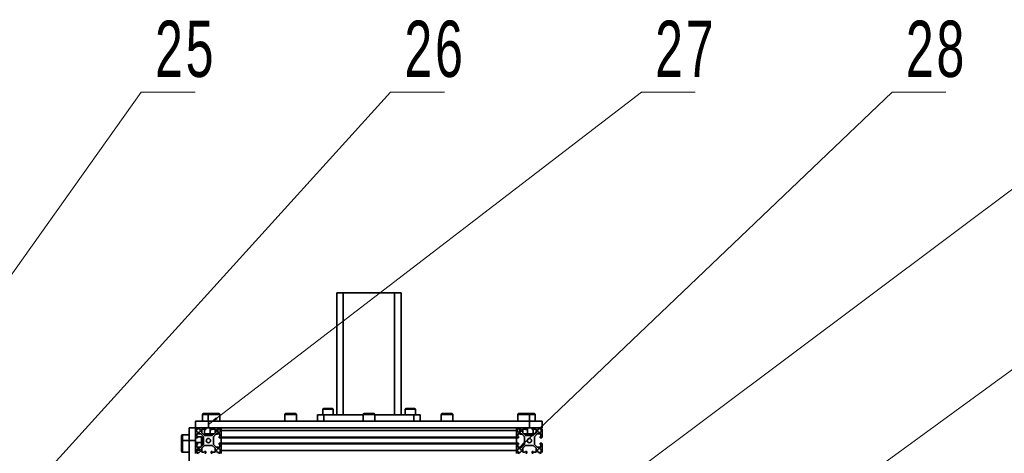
# Model space of a CAD drawing. Header units: millimetres. Extents: x -14862 to 14862, y -10512 to 10512.
# Tile 143 of 199: x -2833 to -1299, y 8236 to 8911. Entities that reach past the tile are written whole.
import ezdxf

# ---------------------------------------------------------------- set-up
doc = ezdxf.new("R2010")
doc.units = ezdxf.units.MM
doc.header["$LTSCALE"] = 4
doc.layers.add('几何体', color=7, linetype='Continuous', lineweight=35)
doc.layers.add('注释', color=3, linetype='Continuous', lineweight=18)
doc.styles.add('SLDTEXTSTYLE1', font='txt', dxfattribs={"width": 0.667})

# ---------------------------------------------------------------- blocks, each defined once
blk = doc.blocks.new('SW_NOTE_0_38_2')
at = {"layer": '注释', "color": 0}
for p, q in [((0, 0), (83.8, 0)), ((83.8, 0), (0, 0)), ((0, 0), (83.8, 0)), ((83.8, 0), (0, 0)), ((0, 0), (83.8, 0)), ((83.8, 0), (0, 0))]:
    blk.add_line(p, q, dxfattribs=at)
at = {"layer": '注释', "color": 0, "insert": (69.1, 111.4), "char_height": 87.5, "width": 148.823, "attachment_point": 2, "style": 'SLDTEXTSTYLE1'}
blk.add_mtext('\\T1.1;25', dxfattribs=at)
blk = doc.blocks.new('SW_NOTE_0_39_2')
at = {"layer": '注释', "color": 0}
for p, q in [((0, 0), (83.8, 0)), ((83.8, 0), (0, 0)), ((0, 0), (83.8, 0)), ((83.8, 0), (0, 0)), ((0, 0), (83.8, 0)), ((83.8, 0), (0, 0))]:
    blk.add_line(p, q, dxfattribs=at)
at = {"layer": '注释', "color": 0, "insert": (69.2, 111.4), "char_height": 87.5, "width": 150.519, "attachment_point": 2, "style": 'SLDTEXTSTYLE1'}
blk.add_mtext('\\T1.1;26', dxfattribs=at)
blk = doc.blocks.new('SW_NOTE_0_40_2')
at = {"layer": '注释', "color": 0}
for p, q in [((0, 0), (83.8, 0)), ((83.8, 0), (0, 0)), ((0, 0), (83.8, 0)), ((83.8, 0), (0, 0)), ((0, 0), (83.8, 0)), ((83.8, 0), (0, 0))]:
    blk.add_line(p, q, dxfattribs=at)
at = {"layer": '注释', "color": 0, "insert": (69.2, 111.4), "char_height": 87.5, "width": 156.094, "attachment_point": 2, "style": 'SLDTEXTSTYLE1'}
blk.add_mtext('\\T1.1;27', dxfattribs=at)
blk = doc.blocks.new('SW_NOTE_0_41_2')
at = {"layer": '注释', "color": 0}
for p, q in [((0, 0), (83.8, 0)), ((83.8, 0), (0, 0)), ((0, 0), (83.8, 0)), ((83.8, 0), (0, 0)), ((0, 0), (83.8, 0)), ((83.8, 0), (0, 0))]:
    blk.add_line(p, q, dxfattribs=at)
at = {"layer": '注释', "color": 0, "insert": (69.2, 111.4), "char_height": 87.5, "width": 151.004, "attachment_point": 2, "style": 'SLDTEXTSTYLE1'}
blk.add_mtext('\\T1.1;28', dxfattribs=at)
blk = doc.blocks.new('*X112')
at = {"layer": '注释', "color": 0, "linetype": 'Continuous'}
blk.add_line((-1494.5, -2094.7), (0, 0), dxfattribs=at)
blk = doc.blocks.new('*X113')
at = {"layer": '注释', "color": 0, "linetype": 'Continuous'}
blk.add_line((-1568.8, -1727), (0, 0), dxfattribs=at)
blk = doc.blocks.new('*X114')
at = {"layer": '注释', "linetype": 'Continuous'}
blk.add_hatch(color=0, dxfattribs=at).paths.add_polyline_path([(-674.4, -516.8), (-662.7, -505.3), (-660.2, -508.5)], flags=0)
at = {"layer": '注释', "color": 0, "linetype": 'Continuous'}
blk.add_line((-674.4, -516.8), (0, 0), dxfattribs=at)
blk = doc.blocks.new('*X115')
at = {"layer": '注释', "linetype": 'Continuous'}
blk.add_hatch(color=0, dxfattribs=at).paths.add_polyline_path([(-584.9, -557.3), (-574.5, -544.6), (-571.7, -547.5)], flags=0)
at = {"layer": '注释', "color": 0, "linetype": 'Continuous'}
blk.add_line((-584.9, -557.3), (0, 0), dxfattribs=at)
blk = doc.blocks.new('*X116')
at = {"layer": '注释', "color": 0, "linetype": 'Continuous'}
blk.add_line((-2733.4, -2044.8), (0, 0), dxfattribs=at)
blk = doc.blocks.new('*X117')
at = {"layer": '注释', "color": 0, "linetype": 'Continuous'}
blk.add_line((-2286.4, -1666.1), (0, 0), dxfattribs=at)

msp = doc.modelspace()

# ---------------------------------------------------------------- linework, layer by layer
at = {"layer": '几何体'}
for p, q in [((-2338.859, 8485.9), (-2328.859, 8485.9)), ((-2338.859, 8295.9), (-2338.859, 8485.9)), ((-2328.859, 8485.9), (-2328.859, 8295.9)), ((-2328.859, 8485.9), (-2248.859, 8485.9)), ((-2248.859, 8295.9), (-2248.859, 8485.9)), ((-2248.859, 8485.9), (-2238.859, 8485.9)), ((-2238.859, 8485.9), (-2238.859, 8295.9)), ((-2546.359, 8297.9), (-2522.572, 8297.9)), ((-2418.14, 8297.9), (-2403.14, 8297.9)), ((-2360.499, 8304.65), (-2360.499, 8295.9)), ((-2344.499, 8304.65), (-2360.499, 8304.65)), ((-2359.249, 8305.9), (-2345.749, 8305.9)), ((-2344.499, 8295.9), (-2344.499, 8304.65)), ((-2296.359, 8297.9), (-2281.359, 8297.9)), ((-2232.219, 8304.65), (-2232.219, 8295.9)), ((-2216.219, 8304.65), (-2232.219, 8304.65)), ((-2230.969, 8305.9), (-2217.469, 8305.9)), ((-2216.219, 8295.9), (-2216.219, 8304.65)), ((-2174.578, 8297.9), (-2159.578, 8297.9)), ((-2055.146, 8297.9), (-2040.146, 8297.9)), ((-2040.146, 8297.9), (-2031.359, 8297.9)), ((-2558.859, 8275.9), (-2558.859, 8285.9)), ((-2558.859, 8285.9), (-2538.859, 8285.9)), ((-2547.859, 8296.4), (-2547.859, 8285.9)), ((-2539.072, 8296.4), (-2547.859, 8296.4)), ((-2539.072, 8296.4), (-2539.072, 8285.9)), ((-2521.073, 8296.4), (-2539.072, 8296.4)), ((-2538.859, 8285.9), (-2538.859, 8275.9)), ((-2038.859, 8285.9), (-2538.859, 8285.9)), ((-2521.073, 8285.9), (-2521.073, 8296.4)), ((-2419.64, 8296.4), (-2419.64, 8285.9)), ((-2401.64, 8296.4), (-2419.64, 8296.4)), ((-2401.64, 8285.9), (-2401.64, 8296.4)), ((-2368.859, 8285.9), (-2368.859, 8295.9)), ((-2368.859, 8295.9), (-2358.859, 8295.9)), ((-2358.859, 8295.9), (-2358.859, 8285.9)), ((-2297.859, 8295.9), (-2358.859, 8295.9)), ((-2297.859, 8296.4), (-2297.859, 8285.9)), ((-2279.859, 8296.4), (-2297.859, 8296.4)), ((-2279.859, 8285.9), (-2279.859, 8296.4)), ((-2218.859, 8295.9), (-2279.859, 8295.9)), ((-2218.859, 8285.9), (-2218.859, 8295.9)), ((-2218.859, 8295.9), (-2208.859, 8295.9)), ((-2208.859, 8295.9), (-2208.859, 8285.9)), ((-2176.078, 8296.4), (-2176.078, 8285.9)), ((-2158.078, 8296.4), (-2176.078, 8296.4)), ((-2158.078, 8285.9), (-2158.078, 8296.4)), ((-2056.646, 8296.4), (-2056.646, 8285.9)), ((-2038.646, 8296.4), (-2056.646, 8296.4)), ((-2038.859, 8275.9), (-2038.859, 8285.9)), ((-2038.859, 8285.9), (-2018.859, 8285.9)), ((-2038.646, 8285.9), (-2038.646, 8296.4)), ((-2029.859, 8296.4), (-2038.646, 8296.4)), ((-2029.859, 8285.9), (-2029.859, 8296.4)), ((-2018.859, 8285.9), (-2018.859, 8275.9)), ((-2568.859, 8275.9), (-2558.859, 8275.9)), ((-2568.859, 8255.9), (-2568.859, 8275.9)), ((-2554.359, 8275.9), (-2558.859, 8275.9)), ((-2558.859, 8275.9), (-2558.859, 8271.4)), ((-2558.859, 8261), (-2558.859, 8271.4)), ((-2554.359, 8275.9), (-2543.959, 8275.9)), ((-2544.959, 8273.9), (-2549.159, 8273.9)), ((-2549.159, 8273.9), (-2549.159, 8267.9)), ((-2549.159, 8267.9), (-2544.859, 8263.6)), ((-2544.959, 8272.9), (-2544.959, 8273.9)), ((-2542.959, 8272.9), (-2544.959, 8272.9)), ((-2544.859, 8272.9), (-2544.859, 8266.5)), ((-2538.859, 8275.9), (-2543.959, 8275.9)), ((-2543.959, 8275.9), (-2543.959, 8275.4)), ((-2543.959, 8275.4), (-2542.959, 8275.4)), ((-2542.959, 8275.4), (-2542.959, 8272.9)), ((-2533.759, 8275.9), (-2538.859, 8275.9)), ((-2536.073, 8275.9), (-2536.073, 8266.5)), ((-2534.759, 8272.9), (-2534.759, 8275.4)), ((-2534.759, 8275.4), (-2533.759, 8275.4)), ((-2532.759, 8272.9), (-2534.759, 8272.9)), ((-2533.759, 8275.4), (-2533.759, 8275.9)), ((-2533.759, 8275.9), (-2523.359, 8275.9)), ((-2532.859, 8263.6), (-2528.559, 8267.9)), ((-2528.559, 8273.9), (-2532.759, 8273.9)), ((-2532.759, 8273.9), (-2532.759, 8272.9)), ((-2528.559, 8267.9), (-2528.559, 8273.9)), ((-2524.072, 8268.556), (-2524.072, 8274.356)), ((-2518.859, 8275.9), (-2523.359, 8275.9)), ((-2058.859, 8275.9), (-2518.859, 8275.9)), ((-2518.859, 8275.9), (-2518.859, 8271.4)), ((-2058.859, 8271.4), (-2518.859, 8271.4)), ((-2518.859, 8271.4), (-2518.859, 8261)), ((-2518.859, 8271.4), (-2518.859, 8261)), ((-2054.359, 8275.9), (-2058.859, 8275.9)), ((-2058.859, 8275.9), (-2058.859, 8271.4)), ((-2058.859, 8271.4), (-2058.859, 8261)), ((-2058.859, 8261), (-2058.859, 8271.4)), ((-2054.359, 8275.9), (-2043.959, 8275.9)), ((-2053.646, 8274.356), (-2053.646, 8268.556)), ((-2044.959, 8273.9), (-2049.159, 8273.9)), ((-2049.159, 8273.9), (-2049.159, 8267.9)), ((-2049.159, 8267.9), (-2044.859, 8263.6)), ((-2044.959, 8272.9), (-2044.959, 8273.9)), ((-2042.959, 8272.9), (-2044.959, 8272.9)), ((-2038.859, 8275.9), (-2043.959, 8275.9)), ((-2043.959, 8275.9), (-2043.959, 8275.4)), ((-2043.959, 8275.4), (-2042.959, 8275.4)), ((-2042.959, 8275.4), (-2042.959, 8272.9)), ((-2041.646, 8266.5), (-2041.646, 8275.9)), ((-2033.759, 8275.9), (-2038.859, 8275.9)), ((-2034.759, 8272.9), (-2034.759, 8275.4)), ((-2034.759, 8275.4), (-2033.759, 8275.4)), ((-2032.759, 8272.9), (-2034.759, 8272.9)), ((-2033.759, 8275.4), (-2033.759, 8275.9)), ((-2033.759, 8275.9), (-2023.359, 8275.9)), ((-2032.859, 8266.5), (-2032.859, 8272.9)), ((-2032.859, 8263.6), (-2028.559, 8267.9)), ((-2028.559, 8273.9), (-2032.759, 8273.9)), ((-2032.759, 8273.9), (-2032.759, 8272.9)), ((-2028.559, 8267.9), (-2028.559, 8273.9)), ((-2018.859, 8275.9), (-2023.359, 8275.9)), ((-2018.859, 8271.4), (-2018.859, 8261)), ((-2580.859, 8254.613), (-2580.859, 8263.4)), ((-2580.859, 8240.931), (-2580.859, 8254.613)), ((-2568.859, 8264.9), (-2579.359, 8264.9)), ((-2579.359, 8264.9), (-2579.359, 8256.113)), ((-2568.859, 8256.113), (-2579.359, 8256.113)), ((-2579.359, 8256.113), (-2579.359, 8239.695)), ((-2558.859, 8255.9), (-2568.859, 8255.9)), ((-2568.859, 7755.9), (-2568.859, 8255.9)), ((-2558.859, 8261), (-2558.859, 8255.9)), ((-2558.359, 8261), (-2558.859, 8261)), ((-2558.859, 8250.8), (-2558.859, 8255.9)), ((-2549.459, 8253.113), (-2558.859, 8253.113)), ((-2558.359, 8260), (-2558.359, 8261)), ((-2555.859, 8260), (-2558.359, 8260)), ((-2558.359, 8250.8), (-2558.359, 8251.8)), ((-2558.359, 8251.8), (-2555.859, 8251.8)), ((-2550.859, 8266.2), (-2556.859, 8266.2)), ((-2556.859, 8266.2), (-2556.859, 8262)), ((-2556.859, 8262), (-2555.859, 8262)), ((-2555.859, 8262), (-2555.859, 8260)), ((-2549.459, 8261.9), (-2555.859, 8261.9)), ((-2555.859, 8251.8), (-2555.859, 8249.8)), ((-2546.559, 8261.9), (-2550.859, 8266.2)), ((-2548.859, 8261.3), (-2549.459, 8261.9)), ((-2549.459, 8253.113), (-2549.459, 8261.9)), ((-2548.859, 8252.513), (-2549.459, 8253.113)), ((-2549.459, 8247), (-2549.459, 8253.113)), ((-2548.859, 8261.3), (-2548.859, 8252.513)), ((-2548.859, 8252.513), (-2548.859, 8247.6)), ((-2546.559, 8249.9), (-2546.559, 8261.9)), ((-2544.859, 8266.5), (-2544.259, 8265.9)), ((-2544.859, 8266.5), (-2529.959, 8266.5)), ((-2544.859, 8263.6), (-2532.859, 8263.6)), ((-2535.473, 8265.9), (-2544.259, 8265.9)), ((-2536.073, 8266.5), (-2535.473, 8265.9)), ((-2530.559, 8265.9), (-2535.473, 8265.9)), ((-2526.859, 8266.2), (-2531.159, 8261.9)), ((-2531.159, 8261.9), (-2531.159, 8249.9)), ((-2524.672, 8265.9), (-2527.159, 8265.9)), ((-2520.86, 8266.2), (-2526.859, 8266.2)), ((-2524.672, 8265.9), (-2524.372, 8266.2)), ((-2521.859, 8260), (-2521.859, 8262)), ((-2521.859, 8262), (-2520.86, 8262)), ((-2519.359, 8260), (-2521.859, 8260)), ((-2521.859, 8249.8), (-2521.859, 8251.8)), ((-2521.859, 8251.8), (-2519.359, 8251.8)), ((-2520.86, 8262), (-2520.86, 8266.2)), ((-2518.859, 8261), (-2519.359, 8261)), ((-2519.359, 8261), (-2519.359, 8260)), ((-2519.359, 8251.8), (-2519.359, 8250.8)), ((-2058.859, 8261), (-2518.859, 8261)), ((-2518.859, 8261), (-2518.859, 8260)), ((-2058.859, 8260), (-2518.859, 8260)), ((-2518.859, 8260), (-2518.859, 8251.8)), ((-2058.859, 8251.8), (-2518.859, 8251.8)), ((-2518.859, 8251.8), (-2518.859, 8250.8)), ((-2058.859, 8261), (-2058.859, 8260)), ((-2058.359, 8261), (-2058.859, 8261)), ((-2058.859, 8260), (-2058.859, 8251.8)), ((-2058.859, 8251.8), (-2058.859, 8250.8)), ((-2058.359, 8260), (-2058.359, 8261)), ((-2055.859, 8260), (-2058.359, 8260)), ((-2058.359, 8250.8), (-2058.359, 8251.8)), ((-2058.359, 8251.8), (-2055.859, 8251.8)), ((-2050.859, 8266.2), (-2056.859, 8266.2)), ((-2056.859, 8266.2), (-2056.859, 8262)), ((-2056.859, 8262), (-2055.859, 8262)), ((-2055.859, 8262), (-2055.859, 8260)), ((-2055.859, 8251.8), (-2055.859, 8249.8)), ((-2053.346, 8266.2), (-2053.046, 8265.9)), ((-2050.559, 8265.9), (-2053.046, 8265.9)), ((-2046.559, 8261.9), (-2050.859, 8266.2)), ((-2047.759, 8266.5), (-2041.646, 8266.5)), ((-2042.246, 8265.9), (-2047.159, 8265.9)), ((-2046.559, 8249.9), (-2046.559, 8261.9)), ((-2044.859, 8263.6), (-2032.859, 8263.6)), ((-2042.246, 8265.9), (-2041.646, 8266.5)), ((-2033.459, 8265.9), (-2042.246, 8265.9)), ((-2041.646, 8266.5), (-2032.859, 8266.5)), ((-2033.459, 8265.9), (-2032.859, 8266.5)), ((-2026.859, 8266.2), (-2031.159, 8261.9)), ((-2031.159, 8261.9), (-2031.159, 8249.9)), ((-2020.86, 8266.2), (-2026.859, 8266.2)), ((-2021.859, 8262), (-2020.86, 8262)), ((-2021.859, 8260), (-2021.859, 8262)), ((-2019.359, 8260), (-2021.859, 8260)), ((-2021.859, 8251.8), (-2019.359, 8251.8)), ((-2021.859, 8249.8), (-2021.859, 8251.8)), ((-2020.86, 8262), (-2020.86, 8266.2)), ((-2019.359, 8261), (-2019.359, 8260)), ((-2018.859, 8261), (-2019.359, 8261)), ((-2019.359, 8251.8), (-2019.359, 8250.8)), ((-2580.859, 8239.613), (-2580.859, 8240.931)), ((-2579.359, 8239.695), (-2579.359, 8238.113)), ((-2579.359, 8238.113), (-2568.859, 8238.113)), ((-2558.859, 8240.4), (-2558.859, 8250.8)), ((-2558.859, 8250.8), (-2558.359, 8250.8)), ((-2558.859, 8235.9), (-2558.859, 8240.4)), ((-2557.315, 8241.113), (-2551.516, 8241.113)), ((-2555.859, 8249.8), (-2556.859, 8249.8)), ((-2556.859, 8249.8), (-2556.859, 8245.6)), ((-2556.859, 8245.6), (-2550.859, 8245.6)), ((-2550.859, 8245.6), (-2546.559, 8249.9)), ((-2544.859, 8248.2), (-2549.159, 8243.9)), ((-2549.159, 8243.9), (-2549.159, 8237.9)), ((-2549.159, 8241.413), (-2548.859, 8241.713)), ((-2549.159, 8237.9), (-2544.959, 8237.9)), ((-2548.859, 8244.2), (-2548.859, 8242.662)), ((-2548.859, 8242.662), (-2548.859, 8241.713)), ((-2544.959, 8237.9), (-2544.959, 8238.9)), ((-2544.959, 8238.9), (-2542.959, 8238.9)), ((-2532.859, 8248.2), (-2544.859, 8248.2)), ((-2543.959, 8236.4), (-2543.959, 8235.9)), ((-2542.959, 8236.4), (-2543.959, 8236.4)), ((-2542.959, 8238.9), (-2542.959, 8236.4)), ((-2534.759, 8236.4), (-2534.759, 8238.9)), ((-2534.759, 8238.9), (-2532.759, 8238.9)), ((-2533.759, 8236.4), (-2534.759, 8236.4)), ((-2533.759, 8235.9), (-2533.759, 8236.4)), ((-2528.559, 8243.9), (-2532.859, 8248.2)), ((-2532.759, 8238.9), (-2532.759, 8237.9)), ((-2532.759, 8237.9), (-2528.559, 8237.9)), ((-2531.159, 8249.9), (-2526.859, 8245.6)), ((-2528.559, 8237.9), (-2528.559, 8243.9)), ((-2526.859, 8245.6), (-2520.86, 8245.6)), ((-2520.86, 8249.8), (-2521.859, 8249.8)), ((-2520.86, 8245.6), (-2520.86, 8249.8)), ((-2519.359, 8250.8), (-2518.859, 8250.8)), ((-2058.859, 8250.8), (-2518.859, 8250.8)), ((-2518.859, 8250.8), (-2518.859, 8240.4)), ((-2518.859, 8250.8), (-2518.859, 8240.4)), ((-2058.859, 8240.4), (-2518.859, 8240.4)), ((-2518.859, 8240.4), (-2518.859, 8235.9)), ((-2058.859, 8250.8), (-2058.859, 8240.4)), ((-2058.859, 8240.4), (-2058.859, 8250.8)), ((-2058.859, 8250.8), (-2058.359, 8250.8)), ((-2058.859, 8240.4), (-2058.859, 8235.9)), ((-2055.859, 8249.8), (-2056.859, 8249.8)), ((-2056.859, 8249.8), (-2056.859, 8245.6)), ((-2056.859, 8245.6), (-2050.859, 8245.6)), ((-2050.859, 8245.6), (-2046.559, 8249.9)), ((-2044.859, 8248.2), (-2049.159, 8243.9)), ((-2049.159, 8243.9), (-2049.159, 8237.9)), ((-2049.159, 8237.9), (-2044.959, 8237.9)), ((-2044.959, 8237.9), (-2044.959, 8238.9)), ((-2044.959, 8238.9), (-2042.959, 8238.9)), ((-2032.859, 8248.2), (-2044.859, 8248.2)), ((-2043.959, 8236.4), (-2043.959, 8235.9)), ((-2042.959, 8236.4), (-2043.959, 8236.4)), ((-2042.959, 8238.9), (-2042.959, 8236.4)), ((-2034.759, 8236.4), (-2034.759, 8238.9)), ((-2034.759, 8238.9), (-2032.759, 8238.9)), ((-2033.759, 8236.4), (-2034.759, 8236.4)), ((-2033.759, 8235.9), (-2033.759, 8236.4)), ((-2028.559, 8243.9), (-2032.859, 8248.2)), ((-2032.759, 8238.9), (-2032.759, 8237.9)), ((-2032.759, 8237.9), (-2028.559, 8237.9)), ((-2031.159, 8249.9), (-2026.859, 8245.6)), ((-2028.559, 8237.9), (-2028.559, 8243.9)), ((-2026.859, 8245.6), (-2020.86, 8245.6)), ((-2020.86, 8249.8), (-2021.859, 8249.8)), ((-2020.86, 8245.6), (-2020.86, 8249.8)), ((-2019.359, 8250.8), (-2018.859, 8250.8)), ((-2018.859, 8250.8), (-2018.859, 8240.4))]:
    msp.add_line(p, q, dxfattribs=at)
for centre, radius in [((-2554.416, 8271.456), 3), ((-2523.303, 8271.456), 3), ((-2054.416, 8271.456), 3), ((-2023.303, 8271.456), 3), ((-2538.859, 8255.9), 3.4), ((-2038.859, 8255.9), 3.4), ((-2554.416, 8240.343), 3), ((-2523.303, 8240.343), 3), ((-2054.416, 8240.343), 3), ((-2023.303, 8240.343), 3)]:
    msp.add_circle(centre, radius, dxfattribs=at)
for centre, radius, start, end in [((-2546.359, 8296.399), 1.501, 90.019149, 179.976298), ((-2537.573, 8296.4), 1.5, 90.006271, 180.007391), ((-2522.572, 8296.4), 1.5, 359.992609, 89.993729), ((-2418.14, 8296.399), 1.501, 90.019149, 179.976298), ((-2403.14, 8296.4), 1.5, 359.99261, 90.011944), ((-2359.249, 8304.65), 1.25, 89.987077, 180.023852), ((-2345.749, 8304.649), 1.25, 0.013467, 89.975604), ((-2296.359, 8296.399), 1.501, 90.019149, 179.976298), ((-2281.359, 8296.4), 1.5, 359.99261, 90.011944), ((-2230.969, 8304.649), 1.25, 90.002536, 179.986537), ((-2217.469, 8304.649), 1.25, 0.013463, 89.997464), ((-2174.578, 8296.4), 1.5, 90.006271, 180.007391), ((-2159.578, 8296.4), 1.5, 359.992609, 89.993729), ((-2055.146, 8296.399), 1.501, 90.019149, 179.976298), ((-2040.146, 8296.4), 1.5, 359.99261, 90.011944), ((-2031.359, 8296.4), 1.5, 359.99261, 90.011944), ((-2554.359, 8271.4), 4.5, 89.99931, 180.00069), ((-2523.359, 8271.4), 4.5, 359.99931, 90.00069), ((-2054.359, 8271.4), 4.5, 89.99931, 180.00069), ((-2023.359, 8271.4), 4.5, 359.99931, 90.00069), ((-2579.359, 8263.399), 1.501, 90.019149, 179.976298), ((-2579.359, 8254.612), 1.501, 90.019149, 179.976298), ((-2579.359, 8239.613), 1.5, 180.015927, 269.988626), ((-2554.359, 8240.399), 4.5, 179.997792, 270.00069), ((-2523.359, 8240.399), 4.5, 269.99931, 0.002208), ((-2054.359, 8240.399), 4.5, 179.997792, 270.00069), ((-2023.359, 8240.399), 4.5, 269.99931, 0.002208)]:
    msp.add_arc(centre, radius, start, end, dxfattribs=at)

# ---------------------------------------------------------------- block references
at = {"layer": '注释'}
for name, p in [('SW_NOTE_0_38_2', (-2643.391, 8797.707)), ('SW_NOTE_0_39_2', (-2255.041, 8797.707)), ('SW_NOTE_0_40_2', (-1864.485, 8797.707)), ('SW_NOTE_0_41_2', (-1473.929, 8797.707)), ('*X112', (-2643.391, 8797.707)), ('*X113', (-2255.041, 8797.707)), ('*X116', (-1085.58, 8797.707)), ('*X117', (-695.024, 8797.707)), ('*X114', (-1864.485, 8797.707)), ('*X115', (-1473.929, 8797.707))]:
    msp.add_blockref(name, p, dxfattribs=at)

doc.saveas('drawing.dxf')
